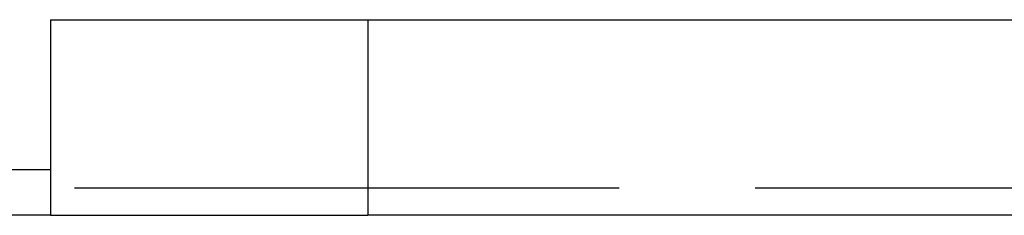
# Model space of a CAD drawing. Header units: millimetres. Extents: x -53858 to 733, y -20463 to 1307.
# Tile 31 of 256: x -52042 to -51825, y -16150 to -16107. Entities that reach past the tile are written whole.
import ezdxf

# ---------------------------------------------------------------- set-up
doc = ezdxf.new("R2010")
doc.units = ezdxf.units.MM
doc.linetypes.add('XREF_2024_11_27_RZUT_BASEN_CAD$0$ACAD_ISO02W100', pattern=[15, 12, -3])
doc.layers.add('IS_PODKLAD', color=252, linetype='Continuous')
doc.layers.add('XREF_2024_11_27_RZUT_BASEN_CAD$0$_ściany', color=8, linetype='Continuous')

# ---------------------------------------------------------------- blocks, each defined once
blk = doc.blocks.new('XREF_2024_11_27_RZUT_BASEN_CAD')
at = {"layer": 'XREF_2024_11_27_RZUT_BASEN_CAD$0$_ściany'}
for p, q in [((-52035.44, -16106.93), (-52035.44, -16149.93)), ((-52035.44, -16106.93), (-51965.44, -16106.93)), ((-51965.44, -16106.93), (-51586.44, -16106.93)), ((-51965.44, -16106.93), (-51965.44, -16149.93)), ((-52035.44, -16139.93), (-52202.44, -16139.93)), ((-52035.44, -16149.93), (-52202.44, -16149.93)), ((-52035.44, -16149.93), (-51965.44, -16149.93)), ((-51642.44, -16149.93), (-51965.44, -16149.93))]:
    blk.add_line(p, q, dxfattribs=at)
at = {"layer": 'XREF_2024_11_27_RZUT_BASEN_CAD$0$_ściany', "linetype": 'XREF_2024_11_27_RZUT_BASEN_CAD$0$ACAD_ISO02W100', "ltscale": 10}
blk.add_line((-53680.08, -16143.93), (-49212.84, -16143.93), dxfattribs=at)

msp = doc.modelspace()

# ---------------------------------------------------------------- block references
at = {"layer": 'IS_PODKLAD'}
msp.add_blockref('XREF_2024_11_27_RZUT_BASEN_CAD', (0, 0), dxfattribs=at)

doc.saveas('drawing.dxf')
